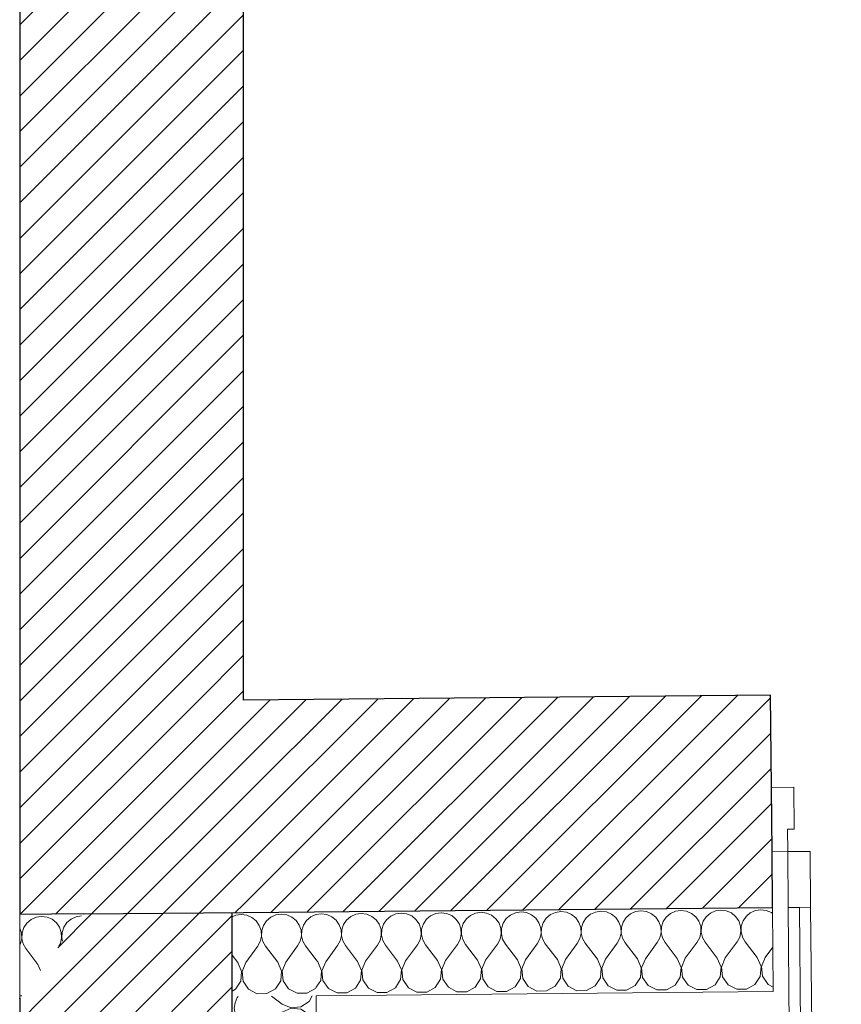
# Model space of a CAD drawing. Header units: millimetres. Extents: x 172139 to 266886, y 89525 to 138225.
# Tile 60 of 72: x 224469 to 225938, y 107721 to 109482. Entities that reach past the tile are written whole.
import ezdxf

# ---------------------------------------------------------------- set-up
doc = ezdxf.new("R2010")
doc.units = ezdxf.units.MM
doc.header["$MEASUREMENT"] = 0
doc.linetypes.add('Krawędzie ukryte', pattern=[225, 175, -50])
doc.layers.add('Drzwi ArchiCAD', color=7, linetype='Continuous')
doc.layers.add('KR_INW', color=7, linetype='Continuous')
for name, color, linetype, lineweight in [('Drzwi ArchiCAD_Nr_pióra__1', 7, 'Continuous', 13), ('Drzwi ArchiCAD_Nr_pióra__27', 7, 'Continuous', 25), ('KR_INW_Nr_pióra__101', 252, 'Continuous', 5), ('KR_INW_Nr_pióra__27', 7, 'Continuous', 25), ('KR_INW_Nr_pióra__47', 7, 'Continuous', 15)]:
    doc.layers.add(name, color=color, linetype=linetype, lineweight=lineweight)
doc.layers.add('KR_INW_Nr_pióra__102', color=7, linetype='Continuous', lineweight=5, true_color=0xcccccc)
pattern_1 = [(45, (0, 0), (-31.819804, 31.819804), [])]

# ---------------------------------------------------------------- blocks, each defined once
blk = doc.blocks.new('*X292')
at = {"layer": 'KR_INW_Nr_pióra__102', "linetype": 'Continuous'}
for p, q in [((224498.5, 107876.8), (224489.6, 107872.8)), ((224508.3, 107878.3), (224498.5, 107876.8)), ((224518.1, 107877), (224508.3, 107878.3)), ((224527.1, 107873.1), (224518.1, 107877)), ((224570, 107877.5), (224561, 107873.5)), ((224579.7, 107879), (224570, 107877.5)), ((224579.8, 107879), (224579.7, 107879)), ((224476.5, 107858.3), (224473.5, 107848.9)), ((224482, 107866.4), (224476.5, 107858.3)), ((224489.6, 107872.8), (224482, 107866.4)), ((224534.8, 107866.9), (224527.1, 107873.1)), ((224540.4, 107858.9), (224534.8, 107866.9)), ((224543.6, 107849.5), (224540.4, 107858.9)), ((224548, 107858.9), (224544.9, 107849.6)), ((224553.5, 107867.1), (224548, 107858.9)), ((224561, 107873.5), (224553.5, 107867.1)), ((224472.2, 107848.9), (224469.3, 107857.4)), ((224472.8, 107839), (224472.2, 107848.9)), ((224473.5, 107848.9), (224473.1, 107839)), ((224544.2, 107839.7), (224543.6, 107849.5)), ((224544.9, 107849.6), (224544.5, 107839.7)), ((224469.3, 107826.9), (224470.7, 107829.4)), ((224470.7, 107829.4), (224472.8, 107839)), ((224473.1, 107839), (224475.4, 107829.5)), ((224475.4, 107829.5), (224480.2, 107820.9)), ((224539.3, 107825), (224542.1, 107830.1)), ((224542.1, 107830.1), (224544.2, 107839.7)), ((224544.5, 107839.7), (224545.9, 107833.8)), ((224501.9, 107792.5), (224480.2, 107820.9)), ((224506.7, 107781.5), (224501.9, 107792.5)), ((224469.3, 107736.1), (224472.8, 107736.2))]:
    blk.add_line(p, q, dxfattribs=at)
blk = doc.blocks.new('Ściana_44', base_point=(224469.3, 113109.1))
at = {"layer": 'KR_INW_Nr_pióra__101', "linetype": 'Continuous'}
h = blk.add_hatch(dxfattribs=at)
h.set_pattern_fill('Cegła_licówka', color=256, style=0, pattern_type=2)
h.set_pattern_definition(pattern_1)
h.paths.add_polyline_path([(224469.3, 108261.5), (224869.3, 108265.2), (224869.3, 111336.2), (224769.3, 111336.2), (224654.3, 111336.2), (224469.3, 111336.2)])
h = blk.add_hatch(dxfattribs=at)
h.set_pattern_fill('Cegła_licówka', color=256, style=0, pattern_type=2)
h.set_pattern_definition(pattern_1)
h.paths.add_polyline_path([(224469.3, 107881.5), (224582.5, 107882.6), (224869.3, 108265.2), (224469.3, 108261.5)])
at = {"layer": 'KR_INW_Nr_pióra__27', "linetype": 'Continuous'}
blk.add_line((224582.5, 107882.6), (224469.3, 107881.5), dxfattribs=at)
at = {"layer": 'KR_INW_Nr_pióra__27', "linetype": 'Continuous', "flags": 128}
for points in [[(224469.3, 111048.5), (224469.3, 107881.5)], [(224869.3, 108265.2), (224869.3, 111012.1)]]:
    blk.add_lwpolyline(points, dxfattribs=at)
at = {"layer": 'KR_INW_Nr_pióra__47', "linetype": 'Continuous', "flags": 128}
blk.add_lwpolyline([(224469.3, 107731.5), (224469.3, 107881.5)], dxfattribs=at)
at = {"layer": 'KR_INW'}
blk.add_blockref('*X292', (0, 0), dxfattribs=at)
blk = doc.blocks.new('*X314')
at = {"layer": 'KR_INW_Nr_pióra__102', "linetype": 'Continuous'}
for p, q in [((224855.7, 107880.2), (224849.3, 107877.3)), ((224865.4, 107881.6), (224855.7, 107880.2)), ((224875.2, 107880.3), (224865.4, 107881.6)), ((224884.2, 107876.5), (224875.2, 107880.3)), ((224891.9, 107870.2), (224884.2, 107876.5)), ((224918.1, 107876.8), (224910.6, 107870.4)), ((224927.1, 107880.8), (224918.1, 107876.8)), ((224936.8, 107882.3), (224927.1, 107880.8)), ((224946.6, 107881), (224936.8, 107882.3)), ((224955.7, 107877.1), (224946.6, 107881)), ((224963.3, 107870.9), (224955.7, 107877.1)), ((224989.5, 107877.4), (224982, 107871.1)), ((224998.5, 107881.5), (224989.5, 107877.4)), ((224999.3, 107881.6), (224998.5, 107881.5)), ((224897.5, 107862.2), (224891.9, 107870.2)), ((224900.8, 107852.9), (224897.5, 107862.2)), ((224905.1, 107862.2), (224902, 107852.9)), ((224910.6, 107870.4), (224905.1, 107862.2)), ((224969, 107862.8), (224963.3, 107870.9)), ((224972.2, 107853.5), (224969, 107862.8)), ((224976.5, 107862.9), (224973.4, 107853.5)), ((224982, 107871.1), (224976.5, 107862.9)), ((224899.2, 107833.4), (224901.3, 107843)), ((224901.3, 107843), (224900.8, 107852.9)), ((224902, 107852.9), (224901.6, 107843)), ((224901.6, 107843), (224904, 107833.4)), ((224970.6, 107834.1), (224972.8, 107843.7)), ((224972.8, 107843.7), (224972.2, 107853.5)), ((224973.4, 107853.5), (224973.1, 107843.7)), ((224973.1, 107843.7), (224975.4, 107834.1)), ((224873.4, 107796), (224894.5, 107824.7)), ((224894.5, 107824.7), (224899.2, 107833.4)), ((224904, 107833.4), (224908.8, 107824.9)), ((224930.5, 107796.5), (224908.8, 107824.9)), ((224944.8, 107796.6), (224965.9, 107825.4)), ((224965.9, 107825.4), (224970.6, 107834.1)), ((224975.4, 107834.1), (224980.2, 107825.5)), ((224999.3, 107800.6), (224980.2, 107825.5)), ((224859.1, 107795.8), (224849.3, 107808.7)), ((224866, 107779.9), (224859.1, 107795.8)), ((224873.4, 107796), (224866.8, 107779.9)), ((224937.4, 107780.5), (224930.5, 107796.5)), ((224944.8, 107796.6), (224938.2, 107780.5)), ((224864.5, 107762.5), (224866, 107779.9)), ((224866.8, 107779.9), (224868.6, 107762.6)), ((224935.9, 107763.2), (224937.4, 107780.5)), ((224938.2, 107780.5), (224940, 107763.2)), ((224855, 107747.9), (224864.5, 107762.5)), ((224868.6, 107762.6), (224878.3, 107748.2)), ((224926.4, 107748.6), (224935.9, 107763.2)), ((224940, 107763.2), (224949.8, 107748.8)), ((224849.3, 107744.8), (224855, 107747.9)), ((224878.3, 107748.2), (224893.7, 107740.1)), ((224893.7, 107740.1), (224911.1, 107740.2)), ((224911.1, 107740.2), (224926.4, 107748.6)), ((224949.8, 107748.8), (224965.2, 107740.8)), ((224965.2, 107740.8), (224982.6, 107740.9)), ((224982.6, 107740.9), (224997.8, 107749.3)), ((224997.8, 107749.3), (224999.3, 107751.5))]:
    blk.add_line(p, q, dxfattribs=at)
blk = doc.blocks.new('*X315')
at = {"layer": 'KR_INW_Nr_pióra__102', "linetype": 'Continuous'}
for p, q in [((225008.3, 107882.9), (224999.3, 107881.6)), ((225018, 107881.7), (225008.3, 107882.9)), ((225027.1, 107877.8), (225018, 107881.7)), ((225034.7, 107871.6), (225027.1, 107877.8)), ((225061, 107878.1), (225053.4, 107871.7)), ((225069.9, 107882.2), (225061, 107878.1)), ((225079.7, 107883.6), (225069.9, 107882.2)), ((225089.5, 107882.3), (225079.7, 107883.6)), ((225098.5, 107878.4), (225089.5, 107882.3)), ((225106.2, 107872.2), (225098.5, 107878.4)), ((225132.4, 107878.8), (225124.9, 107872.4)), ((225141.4, 107882.8), (225132.4, 107878.8)), ((225151.1, 107884.3), (225141.4, 107882.8)), ((225160.9, 107883), (225151.1, 107884.3)), ((225169.9, 107879.1), (225160.9, 107883)), ((225177.6, 107872.9), (225169.9, 107879.1)), ((225203.8, 107879.4), (225196.3, 107873.1)), ((225212.8, 107883.5), (225203.8, 107879.4)), ((225222.5, 107884.9), (225212.8, 107883.5)), ((225232.3, 107883.7), (225222.5, 107884.9)), ((225241.4, 107879.8), (225232.3, 107883.7)), ((225249, 107873.6), (225241.4, 107879.8)), ((225275.2, 107880.1), (225267.7, 107873.7)), ((225284.2, 107884.1), (225275.2, 107880.1)), ((225294, 107885.6), (225284.2, 107884.1)), ((225303.7, 107884.3), (225294, 107885.6)), ((225312.8, 107880.4), (225303.7, 107884.3)), ((225320.4, 107874.2), (225312.8, 107880.4)), ((225346.7, 107880.7), (225339.1, 107874.4)), ((225355.6, 107884.8), (225346.7, 107880.7)), ((225365.4, 107886.3), (225355.6, 107884.8)), ((225375.2, 107885), (225365.4, 107886.3)), ((225384.2, 107881.1), (225375.2, 107885)), ((225391.9, 107874.9), (225384.2, 107881.1)), ((225418.1, 107881.4), (225410.6, 107875.1)), ((225427.1, 107885.5), (225418.1, 107881.4)), ((225436.8, 107886.9), (225427.1, 107885.5)), ((225446.6, 107885.6), (225436.8, 107886.9)), ((225455.6, 107881.8), (225446.6, 107885.6)), ((225463.3, 107875.5), (225455.6, 107881.8)), ((225482, 107875.7), (225476.5, 107867.5)), ((225489.5, 107882.1), (225482, 107875.7)), ((225498.5, 107886.1), (225489.5, 107882.1)), ((225508.2, 107887.6), (225498.5, 107886.1)), ((225518, 107886.3), (225508.2, 107887.6)), ((225527.1, 107882.4), (225518, 107886.3)), ((225534.7, 107876.2), (225527.1, 107882.4)), ((225540.4, 107868.1), (225534.7, 107876.2)), ((225553.4, 107876.4), (225547.9, 107868.2)), ((225560.9, 107882.7), (225553.4, 107876.4)), ((225569.9, 107886.8), (225560.9, 107882.7)), ((225579.7, 107888.2), (225569.9, 107886.8)), ((225589.4, 107887), (225579.7, 107888.2)), ((225598.5, 107883.1), (225589.4, 107887)), ((225606.1, 107876.9), (225598.5, 107883.1)), ((225611.8, 107868.8), (225606.1, 107876.9)), ((225624.8, 107877), (225619.3, 107868.9)), ((225632.4, 107883.4), (225624.8, 107877)), ((225641.3, 107887.5), (225632.4, 107883.4)), ((225651.1, 107888.9), (225641.3, 107887.5)), ((225660.9, 107887.6), (225651.1, 107888.9)), ((225669.9, 107883.7), (225660.9, 107887.6)), ((225677.6, 107877.5), (225669.9, 107883.7)), ((225683.2, 107869.5), (225677.6, 107877.5)), ((225696.3, 107877.7), (225690.8, 107869.5)), ((225703.8, 107884.1), (225696.3, 107877.7)), ((225712.8, 107888.1), (225703.8, 107884.1)), ((225722.5, 107889.6), (225712.8, 107888.1)), ((225732.3, 107888.3), (225722.5, 107889.6)), ((225741.3, 107884.4), (225732.3, 107888.3)), ((225749, 107878.2), (225741.3, 107884.4)), ((225754.6, 107870.1), (225749, 107878.2)), ((225767.7, 107878.4), (225762.2, 107870.2)), ((225775.2, 107884.7), (225767.7, 107878.4)), ((225784.2, 107888.8), (225775.2, 107884.7)), ((225793.9, 107890.2), (225784.2, 107888.8)), ((225803.7, 107889), (225793.9, 107890.2)), ((225812.8, 107885.1), (225803.7, 107889)), ((225815.1, 107883.2), (225812.8, 107885.1)), ((225040.4, 107863.5), (225034.7, 107871.6)), ((225043.6, 107854.2), (225040.4, 107863.5)), ((225047.9, 107863.6), (225044.9, 107854.2)), ((225053.4, 107871.7), (225047.9, 107863.6)), ((225111.8, 107864.2), (225106.2, 107872.2)), ((225115.1, 107854.8), (225111.8, 107864.2)), ((225119.4, 107864.2), (225116.3, 107854.9)), ((225124.9, 107872.4), (225119.4, 107864.2)), ((225183.2, 107864.8), (225177.6, 107872.9)), ((225186.5, 107855.5), (225183.2, 107864.8)), ((225190.8, 107864.9), (225187.7, 107855.5)), ((225196.3, 107873.1), (225190.8, 107864.9)), ((225254.7, 107865.5), (225249, 107873.6)), ((225257.9, 107856.2), (225254.7, 107865.5)), ((225262.2, 107865.6), (225259.1, 107856.2)), ((225267.7, 107873.7), (225262.2, 107865.6)), ((225326.1, 107866.1), (225320.4, 107874.2)), ((225329.3, 107856.8), (225326.1, 107866.1)), ((225333.6, 107866.2), (225330.6, 107856.8)), ((225339.1, 107874.4), (225333.6, 107866.2)), ((225397.5, 107866.8), (225391.9, 107874.9)), ((225400.8, 107857.5), (225397.5, 107866.8)), ((225405.1, 107866.9), (225402, 107857.5)), ((225410.6, 107875.1), (225405.1, 107866.9)), ((225468.9, 107867.5), (225463.3, 107875.5)), ((225472.2, 107858.2), (225468.9, 107867.5)), ((225472.7, 107848.3), (225472.2, 107858.2)), ((225473.4, 107858.2), (225473, 107848.3)), ((225476.5, 107867.5), (225473.4, 107858.2)), ((225543.6, 107858.8), (225540.4, 107868.1)), ((225544.2, 107849), (225543.6, 107858.8)), ((225544.8, 107858.8), (225544.5, 107849)), ((225547.9, 107868.2), (225544.8, 107858.8)), ((225615, 107859.5), (225611.8, 107868.8)), ((225615.6, 107849.7), (225615, 107859.5)), ((225616.3, 107859.5), (225615.9, 107849.7)), ((225619.3, 107868.9), (225616.3, 107859.5)), ((225686.5, 107860.2), (225683.2, 107869.5)), ((225687, 107850.3), (225686.5, 107860.2)), ((225687.7, 107860.2), (225687.3, 107850.3)), ((225690.8, 107869.5), (225687.7, 107860.2)), ((225757.9, 107860.8), (225754.6, 107870.1)), ((225758.5, 107851), (225757.9, 107860.8)), ((225759.1, 107860.8), (225758.7, 107851)), ((225762.2, 107870.2), (225759.1, 107860.8)), ((225042.1, 107834.7), (225044.2, 107844.3)), ((225044.2, 107844.3), (225043.6, 107854.2)), ((225044.9, 107854.2), (225044.5, 107844.4)), ((225044.5, 107844.4), (225046.8, 107834.8)), ((225113.5, 107835.4), (225115.6, 107845)), ((225115.6, 107845), (225115.1, 107854.8)), ((225116.3, 107854.9), (225115.9, 107845)), ((225115.9, 107845), (225118.2, 107835.4)), ((225184.9, 107836.1), (225187, 107845.7)), ((225187, 107845.7), (225186.5, 107855.5)), ((225187.7, 107855.5), (225187.3, 107845.7)), ((225187.3, 107845.7), (225189.7, 107836.1)), ((225256.3, 107836.7), (225258.5, 107846.3)), ((225258.5, 107846.3), (225257.9, 107856.2)), ((225259.1, 107856.2), (225258.8, 107846.3)), ((225258.8, 107846.3), (225261.1, 107836.8)), ((225327.8, 107837.4), (225329.9, 107847)), ((225329.9, 107847), (225329.3, 107856.8)), ((225330.6, 107856.8), (225330.2, 107847)), ((225330.2, 107847), (225332.5, 107837.4)), ((225399.2, 107838), (225401.3, 107847.7)), ((225401.3, 107847.7), (225400.8, 107857.5)), ((225402, 107857.5), (225401.6, 107847.7)), ((225401.6, 107847.7), (225403.9, 107838.1)), ((225470.6, 107838.7), (225472.7, 107848.3)), ((225473, 107848.3), (225475.4, 107838.8)), ((225542, 107839.4), (225544.2, 107849)), ((225544.5, 107849), (225546.8, 107839.4)), ((225613.5, 107840), (225615.6, 107849.7)), ((225615.9, 107849.7), (225618.2, 107840.1)), ((225680.2, 107832), (225684.9, 107840.7)), ((225684.9, 107840.7), (225687, 107850.3)), ((225687.3, 107850.3), (225689.6, 107840.7)), ((225689.6, 107840.7), (225694.5, 107832.2)), ((225751.6, 107832.7), (225756.3, 107841.4)), ((225756.3, 107841.4), (225758.5, 107851)), ((225758.7, 107851), (225761.1, 107841.4)), ((225761.1, 107841.4), (225765.9, 107832.8)), ((225016.2, 107797.3), (225037.4, 107826.1)), ((225037.4, 107826.1), (225042.1, 107834.7)), ((225046.8, 107834.8), (225051.7, 107826.2)), ((225073.3, 107797.8), (225051.7, 107826.2)), ((225087.6, 107798), (225108.8, 107826.7)), ((225108.8, 107826.7), (225113.5, 107835.4)), ((225118.2, 107835.4), (225123.1, 107826.9)), ((225144.8, 107798.5), (225123.1, 107826.9)), ((225159.1, 107798.6), (225180.2, 107827.4)), ((225180.2, 107827.4), (225184.9, 107836.1)), ((225189.7, 107836.1), (225194.5, 107827.5)), ((225216.2, 107799.2), (225194.5, 107827.5)), ((225230.5, 107799.3), (225251.6, 107828.1)), ((225251.6, 107828.1), (225256.3, 107836.7)), ((225261.1, 107836.8), (225265.9, 107828.2)), ((225287.6, 107799.8), (225265.9, 107828.2)), ((225301.9, 107799.9), (225323.1, 107828.7)), ((225323.1, 107828.7), (225327.8, 107837.4)), ((225332.5, 107837.4), (225337.4, 107828.8)), ((225359, 107800.5), (225337.4, 107828.8)), ((225373.3, 107800.6), (225394.5, 107829.4)), ((225394.5, 107829.4), (225399.2, 107838)), ((225403.9, 107838.1), (225408.8, 107829.5)), ((225430.5, 107801.1), (225408.8, 107829.5)), ((225444.8, 107801.3), (225465.9, 107830)), ((225465.9, 107830), (225470.6, 107838.7)), ((225475.4, 107838.8), (225480.2, 107830.2)), ((225501.9, 107801.8), (225480.2, 107830.2)), ((225516.2, 107801.9), (225537.3, 107830.7)), ((225537.3, 107830.7), (225542, 107839.4)), ((225546.8, 107839.4), (225551.6, 107830.8)), ((225573.3, 107802.5), (225551.6, 107830.8)), ((225587.6, 107802.6), (225608.8, 107831.4)), ((225608.8, 107831.4), (225613.5, 107840)), ((225618.2, 107840.1), (225623.1, 107831.5)), ((225644.7, 107803.1), (225623.1, 107831.5)), ((225659, 107803.3), (225680.2, 107832)), ((225716.2, 107803.8), (225694.5, 107832.2)), ((225730.5, 107803.9), (225751.6, 107832.7)), ((225787.6, 107804.5), (225765.9, 107832.8)), ((225801.9, 107804.6), (225815.6, 107823.2)), ((225001.9, 107797.2), (224999.3, 107800.6)), ((225008.8, 107781.2), (225001.9, 107797.2)), ((225016.2, 107797.3), (225009.6, 107781.2)), ((225080.2, 107781.8), (225073.3, 107797.8)), ((225087.6, 107798), (225081, 107781.9)), ((225151.7, 107782.5), (225144.8, 107798.5)), ((225159.1, 107798.6), (225152.5, 107782.5)), ((225223.1, 107783.2), (225216.2, 107799.2)), ((225230.5, 107799.3), (225223.9, 107783.2)), ((225294.5, 107783.8), (225287.6, 107799.8)), ((225301.9, 107799.9), (225295.3, 107783.8)), ((225365.9, 107784.5), (225359, 107800.5)), ((225373.3, 107800.6), (225366.7, 107784.5)), ((225437.4, 107785.2), (225430.5, 107801.1)), ((225444.8, 107801.3), (225438.2, 107785.2)), ((225508.8, 107785.8), (225501.9, 107801.8)), ((225516.2, 107801.9), (225509.6, 107785.8)), ((225580.2, 107786.5), (225573.3, 107802.5)), ((225587.6, 107802.6), (225581, 107786.5)), ((225651.6, 107787.2), (225644.7, 107803.1)), ((225659, 107803.3), (225652.4, 107787.2)), ((225723.1, 107787.8), (225716.2, 107803.8)), ((225721.6, 107770.5), (225723.1, 107787.8)), ((225730.5, 107803.9), (225723.9, 107787.8)), ((225723.9, 107787.8), (225725.7, 107770.5)), ((225794.5, 107788.5), (225787.6, 107804.5)), ((225793, 107771.1), (225794.5, 107788.5)), ((225801.9, 107804.6), (225795.3, 107788.5)), ((225795.3, 107788.5), (225797.1, 107771.2)), ((225007.3, 107763.8), (225008.8, 107781.2)), ((225009.6, 107781.2), (225011.4, 107763.9)), ((225078.7, 107764.5), (225080.2, 107781.8)), ((225081, 107781.9), (225082.8, 107764.6)), ((225150.2, 107765.2), (225151.7, 107782.5)), ((225152.5, 107782.5), (225154.3, 107765.2)), ((225221.6, 107765.8), (225223.1, 107783.2)), ((225223.9, 107783.2), (225225.7, 107765.9)), ((225293, 107766.5), (225294.5, 107783.8)), ((225295.3, 107783.8), (225297.1, 107766.5)), ((225364.4, 107767.2), (225365.9, 107784.5)), ((225366.7, 107784.5), (225368.6, 107767.2)), ((225435.9, 107767.8), (225437.4, 107785.2)), ((225438.2, 107785.2), (225440, 107767.9)), ((225507.3, 107768.5), (225508.8, 107785.8)), ((225509.6, 107785.8), (225511.4, 107768.5)), ((225578.7, 107769.2), (225580.2, 107786.5)), ((225581, 107786.5), (225582.8, 107769.2)), ((225650.1, 107769.8), (225651.6, 107787.2)), ((225652.4, 107787.2), (225654.3, 107769.9)), ((225712.1, 107755.9), (225721.6, 107770.5)), ((225725.7, 107770.5), (225735.4, 107756.1)), ((225783.5, 107756.6), (225793, 107771.1)), ((225797.1, 107771.2), (225806.9, 107756.8)), ((224999.3, 107751.5), (225007.3, 107763.8)), ((225011.4, 107763.9), (225021.2, 107749.5)), ((225069.2, 107749.9), (225078.7, 107764.5)), ((225082.8, 107764.6), (225092.6, 107750.2)), ((225140.7, 107750.6), (225150.2, 107765.2)), ((225154.3, 107765.2), (225164, 107750.8)), ((225212.1, 107751.3), (225221.6, 107765.8)), ((225225.7, 107765.9), (225235.5, 107751.5)), ((225283.5, 107751.9), (225293, 107766.5)), ((225297.1, 107766.5), (225306.9, 107752.1)), ((225339.7, 107744.2), (225355, 107752.6)), ((225355, 107752.6), (225364.4, 107767.2)), ((225368.6, 107767.2), (225378.3, 107752.8)), ((225378.3, 107752.8), (225393.7, 107744.7)), ((225411.1, 107744.9), (225426.4, 107753.3)), ((225426.4, 107753.3), (225435.9, 107767.8)), ((225440, 107767.9), (225449.7, 107753.5)), ((225449.7, 107753.5), (225465.1, 107745.4)), ((225482.5, 107745.6), (225497.8, 107753.9)), ((225497.8, 107753.9), (225507.3, 107768.5)), ((225511.4, 107768.5), (225521.2, 107754.1)), ((225521.2, 107754.1), (225536.6, 107746.1)), ((225554, 107746.2), (225569.2, 107754.6)), ((225569.2, 107754.6), (225578.7, 107769.2)), ((225582.8, 107769.2), (225592.6, 107754.8)), ((225592.6, 107754.8), (225608, 107746.7)), ((225625.4, 107746.9), (225640.7, 107755.2)), ((225640.7, 107755.2), (225650.1, 107769.8)), ((225654.3, 107769.9), (225664, 107755.5)), ((225664, 107755.5), (225679.4, 107747.4)), ((225696.8, 107747.5), (225712.1, 107755.9)), ((225735.4, 107756.1), (225750.9, 107748)), ((225768.2, 107748.2), (225783.5, 107756.6)), ((225806.9, 107756.8), (225816.3, 107751.9)), ((225021.2, 107749.5), (225036.6, 107741.4)), ((225036.6, 107741.4), (225054, 107741.6)), ((225054, 107741.6), (225069.2, 107749.9)), ((225092.6, 107750.2), (225108, 107742.1)), ((225108, 107742.1), (225125.4, 107742.2)), ((225125.4, 107742.2), (225140.7, 107750.6)), ((225164, 107750.8), (225179.4, 107742.7)), ((225179.4, 107742.7), (225196.8, 107742.9)), ((225196.8, 107742.9), (225212.1, 107751.3)), ((225235.5, 107751.5), (225250.9, 107743.4)), ((225250.9, 107743.4), (225268.3, 107743.6)), ((225268.3, 107743.6), (225283.5, 107751.9)), ((225306.9, 107752.1), (225322.3, 107744.1)), ((225322.3, 107744.1), (225339.7, 107744.2)), ((225393.7, 107744.7), (225411.1, 107744.9)), ((225465.1, 107745.4), (225482.5, 107745.6)), ((225536.6, 107746.1), (225554, 107746.2)), ((225608, 107746.7), (225625.4, 107746.9)), ((225679.4, 107747.4), (225696.8, 107747.5)), ((225750.9, 107748), (225768.2, 107748.2))]:
    blk.add_line(p, q, dxfattribs=at)
blk = doc.blocks.new('Drzwi podwójne_ asymetryczne 19_2')
at = {"layer": 'Drzwi ArchiCAD_Nr_pióra__1', "linetype": 'Continuous'}
for p, q in [((-620.7, 941.5), (-620.7, 841.5)), ((-580.7, 941.5), (-620.7, 941.5)), ((-580.7, 841.5), (-580.7, 941.5)), ((-620.7, 841.5), (-620.7, 100)), ((-600.7, 841.5), (-620.7, 841.5)), ((-620.7, 841.5), (-580.7, 841.5)), ((-600.7, 100), (-600.7, 841.5)), ((-600.7, 841.5), (-600.7, 100)), ((-580.7, 841.5), (-600.7, 841.5)), ((-600.7, 841.5), (-600.7, 100)), ((-580.7, 100), (-580.7, 841.5)), ((580.7, 200), (580.7, 300)), ((580.7, 300), (620.7, 300)), ((620.7, 300), (620.7, 200)), ((580.7, 200), (600.7, 200)), ((580.7, 100), (580.7, 200)), ((620.7, 200), (580.7, 200)), ((600.7, 200), (620.7, 200)), ((600.7, 100), (600.7, 200)), ((600.7, 200), (600.7, 100)), ((600.7, 200), (600.7, 100)), ((620.7, 200), (620.7, 100)), ((-620.7, 100), (-600.7, 100)), ((-580.7, 100), (-620.7, 100)), ((-620.7, 100), (-620.7, 0)), ((-600.7, 100), (-580.7, 100)), ((-580.7, 0), (-580.7, 100)), ((600.7, 100), (580.7, 100)), ((580.7, 0), (580.7, 100)), ((580.7, 100), (620.7, 100)), ((620.7, 100), (600.7, 100)), ((620.7, 100), (620.7, 0)), ((-620.7, 0), (-648.7, 0)), ((-648.7, 0), (-648.7, -115)), ((-620.7, -40), (-620.7, 0)), ((-620.7, 0), (-580.7, 0)), ((620.7, 0), (580.7, 0)), ((648.7, 0), (620.7, 0)), ((620.7, 0), (620.7, -40)), ((648.7, -115), (648.7, 0)), ((-608.7, -40), (-620.7, -40)), ((-608.7, -115), (-608.7, -40)), ((620.7, -40), (608.7, -40)), ((608.7, -40), (608.7, -115)), ((-648.7, -115), (-608.7, -115)), ((608.7, -115), (648.7, -115))]:
    blk.add_line(p, q, dxfattribs=at)
at = {"layer": 'Drzwi ArchiCAD_Nr_pióra__1', "linetype": 'Krawędzie ukryte'}
for centre, radius, start, end in [((-620.7, 0), 941.5, 0, 90), ((620.7, 0), 300, 90, 180)]:
    blk.add_arc(centre, radius, start, end, dxfattribs=at)
at = {"layer": 'Drzwi ArchiCAD_Nr_pióra__27', "linetype": 'Continuous'}
for p, q in [((-648.7, 0), (-648.7, -115)), ((648.7, 0), (648.7, -115))]:
    blk.add_line(p, q, dxfattribs=at)
blk = doc.blocks.new('Ściana_58', base_point=(224469.3, 107731.5))
at = {"layer": 'KR_INW_Nr_pióra__101', "linetype": 'Continuous'}
h = blk.add_hatch(dxfattribs=at)
h.set_pattern_fill('Cegła_licówka', color=256, style=0, pattern_type=2)
h.set_pattern_definition(pattern_1)
h.paths.add_polyline_path([(224869.3, 108265.2), (224582.5, 107882.6), (224869.3, 107885.2)])
h = blk.add_hatch(dxfattribs=at)
h.set_pattern_fill('Cegła_licówka', color=256, style=0, pattern_type=2)
h.set_pattern_definition(pattern_1)
h.paths.add_polyline_path([(225811.4, 108274), (224869.3, 108265.2), (224869.3, 107885.2), (225815, 107894), (225814, 107994), (225813, 108109)])
h = blk.add_hatch(dxfattribs=at)
h.set_pattern_fill('Cegła_licówka', color=256, style=0, pattern_type=2)
h.set_pattern_definition(pattern_1)
h.paths.add_polyline_path([(224582.5, 107882.6), (224469.3, 107731.5), (224849.3, 107735), (224849.3, 107885)])
at = {"layer": 'KR_INW_Nr_pióra__27', "linetype": 'Continuous'}
for p, q in [((225813, 108109), (225811.4, 108274)), ((225814, 107994), (225813, 108109)), ((225815, 107894), (225814, 107994)), ((224869.3, 107885.2), (225815, 107894)), ((224582.5, 107882.6), (224869.3, 107885.2)), ((224849.3, 107735), (224849.3, 107885))]:
    blk.add_line(p, q, dxfattribs=at)
at = {"layer": 'KR_INW_Nr_pióra__27', "linetype": 'Continuous', "flags": 128}
blk.add_lwpolyline([(225811.4, 108274), (224869.3, 108265.2)], dxfattribs=at)
at = {"layer": 'KR_INW_Nr_pióra__27', "linetype": 'Continuous'}
blk.add_point((224469.3, 107731.5), dxfattribs=at)
at = {"layer": 'KR_INW_Nr_pióra__47', "linetype": 'Continuous'}
blk.add_line((225816.3, 107744), (225815, 107894), dxfattribs=at)
at = {"layer": 'KR_INW_Nr_pióra__47', "linetype": 'Continuous', "flags": 128}
blk.add_lwpolyline([(224999.3, 107736.4), (225816.3, 107744)], dxfattribs=at)
at = {"layer": 'Drzwi ArchiCAD', "linetype": 'Continuous', "xscale": -1, "zscale": 1000, "rotation": 180.5318583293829}
blk.add_blockref('Drzwi podwójne_ asymetryczne 19_2', (226462.7, 108000), dxfattribs=at)
at = {"layer": 'KR_INW'}
for name in ['*X314', '*X315']:
    blk.add_blockref(name, (0, 0), dxfattribs=at)
blk = doc.blocks.new('*X351')
at = {"layer": 'KR_INW_Nr_pióra__102', "linetype": 'Continuous'}
for p, q in [((224859.9, 107735.1), (224858.2, 107733.1)), ((224938.5, 107721.4), (224919.5, 107735.7)), ((224986.4, 107726), (224992, 107736.4)), ((224854.2, 107724), (224852.8, 107714.3)), ((224858.2, 107733.1), (224854.2, 107724)), ((224938.5, 107721.4), (224954.6, 107714.7)), ((224971.9, 107716.3), (224986.4, 107726)), ((224852.8, 107714.3), (224854.2, 107704.5)), ((224854.2, 107704.5), (224858.2, 107695.5)), ((224938.5, 107707.1), (224910, 107685.7)), ((224954.6, 107713.9), (224938.5, 107707.1)), ((224954.6, 107714.7), (224971.9, 107716.3)), ((224971.9, 107712.2), (224954.6, 107713.9)), ((224986.4, 107702.6), (224971.9, 107712.2)), ((224994.6, 107687.3), (224986.4, 107702.6)), ((224858.2, 107695.5), (224864.5, 107687.9)), ((224864.5, 107687.9), (224872.6, 107682.3)), ((224872.6, 107682.3), (224881.9, 107679.2)), ((224901.3, 107680.9), (224910, 107685.7)), ((224994.6, 107669.9), (224994.6, 107687.3)), ((224864.5, 107669.2), (224858.2, 107661.6)), ((224872.6, 107674.8), (224864.5, 107669.2)), ((224881.9, 107677.9), (224872.6, 107674.8)), ((224881.9, 107679.2), (224891.8, 107678.7)), ((224891.8, 107678.4), (224881.9, 107677.9)), ((224891.8, 107678.7), (224901.3, 107680.9)), ((224901.3, 107676.2), (224891.8, 107678.4)), ((224910, 107671.4), (224901.3, 107676.2)), ((224938.5, 107650), (224910, 107671.4)), ((224986.4, 107654.5), (224994.6, 107669.9)), ((224854.2, 107652.6), (224852.8, 107642.9)), ((224858.2, 107661.6), (224854.2, 107652.6)), ((224938.5, 107650), (224954.6, 107643.3)), ((224971.9, 107644.9), (224986.4, 107654.5)), ((224852.8, 107642.9), (224854.2, 107633.1)), ((224854.2, 107633.1), (224858.2, 107624.1)), ((224938.5, 107635.7), (224910, 107614.3)), ((224954.6, 107642.4), (224938.5, 107635.7)), ((224954.6, 107643.3), (224971.9, 107644.9)), ((224971.9, 107640.8), (224954.6, 107642.4)), ((224986.4, 107631.2), (224971.9, 107640.8)), ((224994.6, 107615.8), (224986.4, 107631.2)), ((224858.2, 107624.1), (224864.5, 107616.5)), ((224864.5, 107616.5), (224872.6, 107610.9)), ((224901.3, 107609.5), (224910, 107614.3)), ((224994.6, 107598.4), (224994.6, 107615.8)), ((224864.5, 107597.8), (224858.2, 107590.2)), ((224872.6, 107603.4), (224864.5, 107597.8)), ((224872.6, 107610.9), (224881.9, 107607.8)), ((224881.9, 107606.5), (224872.6, 107603.4)), ((224881.9, 107607.8), (224891.8, 107607.3)), ((224891.8, 107607), (224881.9, 107606.5)), ((224891.8, 107607.3), (224901.3, 107609.5)), ((224901.3, 107604.8), (224891.8, 107607)), ((224910, 107600), (224901.3, 107604.8)), ((224938.5, 107578.6), (224910, 107600)), ((224986.4, 107583.1), (224994.6, 107598.4)), ((224854.2, 107581.2), (224852.8, 107571.4)), ((224858.2, 107590.2), (224854.2, 107581.2)), ((224938.5, 107578.6), (224954.6, 107571.8)), ((224971.9, 107573.5), (224986.4, 107583.1)), ((224852.8, 107571.4), (224854.2, 107561.7)), ((224854.2, 107561.7), (224858.2, 107552.7)), ((224938.5, 107564.3), (224910, 107542.9)), ((224954.6, 107571), (224938.5, 107564.3)), ((224954.6, 107571.8), (224971.9, 107573.5)), ((224971.9, 107569.4), (224954.6, 107571)), ((224986.4, 107559.7), (224971.9, 107569.4)), ((224994.6, 107544.4), (224986.4, 107559.7)), ((224858.2, 107552.7), (224864.5, 107545.1)), ((224864.5, 107545.1), (224872.6, 107539.5)), ((224901.3, 107538.1), (224910, 107542.9)), ((224994.6, 107527), (224994.6, 107544.4)), ((224864.5, 107526.4), (224858.2, 107518.8)), ((224872.6, 107531.9), (224864.5, 107526.4)), ((224872.6, 107539.5), (224881.9, 107536.3)), ((224881.9, 107535.1), (224872.6, 107531.9)), ((224881.9, 107536.3), (224891.8, 107535.9)), ((224891.8, 107535.6), (224881.9, 107535.1)), ((224891.8, 107535.9), (224901.3, 107538.1)), ((224901.3, 107533.3), (224891.8, 107535.6)), ((224910, 107528.6), (224901.3, 107533.3)), ((224938.5, 107507.1), (224910, 107528.6)), ((224986.4, 107511.7), (224994.6, 107527)), ((224854.2, 107509.8), (224852.8, 107500)), ((224858.2, 107518.8), (224854.2, 107509.8)), ((224938.5, 107507.1), (224954.6, 107500.4)), ((224971.9, 107502.1), (224986.4, 107511.7)), ((224852.8, 107500), (224854.2, 107490.2)), ((224854.2, 107490.2), (224858.2, 107481.2)), ((224938.5, 107492.9), (224910, 107471.4)), ((224954.6, 107499.6), (224938.5, 107492.9)), ((224954.6, 107500.4), (224971.9, 107502.1)), ((224971.9, 107497.9), (224954.6, 107499.6)), ((224986.4, 107488.3), (224971.9, 107497.9)), ((224858.2, 107481.2), (224864.5, 107473.6)), ((224864.5, 107473.6), (224872.6, 107468.1)), ((224901.3, 107466.7), (224910, 107471.4)), ((224994.6, 107473), (224986.4, 107488.3)), ((224994.6, 107455.6), (224994.6, 107473)), ((224864.5, 107454.9), (224858.2, 107447.3)), ((224872.6, 107460.5), (224864.5, 107454.9)), ((224872.6, 107468.1), (224881.9, 107464.9)), ((224881.9, 107463.7), (224872.6, 107460.5)), ((224881.9, 107464.9), (224891.8, 107464.4)), ((224891.8, 107464.1), (224881.9, 107463.7)), ((224891.8, 107464.4), (224901.3, 107466.7)), ((224901.3, 107461.9), (224891.8, 107464.1)), ((224910, 107457.1), (224901.3, 107461.9)), ((224938.5, 107435.7), (224910, 107457.1)), ((224986.4, 107440.3), (224994.6, 107455.6)), ((224854.2, 107438.3), (224852.8, 107428.6)), ((224858.2, 107447.3), (224854.2, 107438.3)), ((224938.5, 107435.7), (224954.6, 107429)), ((224971.9, 107430.6), (224986.4, 107440.3)), ((224852.8, 107428.6), (224854.2, 107418.8)), ((224854.2, 107418.8), (224858.2, 107409.8)), ((224938.5, 107421.4), (224910, 107400)), ((224954.6, 107428.2), (224938.5, 107421.4)), ((224954.6, 107429), (224971.9, 107430.6)), ((224971.9, 107426.5), (224954.6, 107428.2)), ((224986.4, 107416.9), (224971.9, 107426.5)), ((224858.2, 107409.8), (224864.5, 107402.2)), ((224864.5, 107402.2), (224872.6, 107396.6)), ((224994.6, 107401.6), (224986.4, 107416.9)), ((224994.6, 107384.2), (224994.6, 107401.6)), ((224864.5, 107383.5), (224858.2, 107375.9)), ((224872.6, 107389.1), (224864.5, 107383.5)), ((224872.6, 107396.6), (224881.9, 107393.5)), ((224881.9, 107392.2), (224872.6, 107389.1)), ((224881.9, 107393.5), (224891.8, 107393)), ((224891.8, 107392.7), (224881.9, 107392.2)), ((224891.8, 107393), (224901.3, 107395.2)), ((224901.3, 107390.5), (224891.8, 107392.7)), ((224901.3, 107395.2), (224910, 107400)), ((224910, 107385.7), (224901.3, 107390.5)), ((224938.5, 107364.3), (224910, 107385.7)), ((224986.4, 107368.8), (224994.6, 107384.2)), ((224854.2, 107366.9), (224852.8, 107357.1)), ((224858.2, 107375.9), (224854.2, 107366.9)), ((224971.9, 107359.2), (224986.4, 107368.8)), ((224852.8, 107357.1), (224854.2, 107347.4)), ((224938.5, 107350), (224910, 107328.6)), ((224938.5, 107364.3), (224954.6, 107357.6)), ((224954.6, 107356.7), (224938.5, 107350)), ((224954.6, 107357.6), (224971.9, 107359.2)), ((224971.9, 107355.1), (224954.6, 107356.7)), ((224986.4, 107345.5), (224971.9, 107355.1)), ((224854.2, 107347.4), (224858.2, 107338.4)), ((224858.2, 107338.4), (224864.5, 107330.8)), ((224864.5, 107330.8), (224872.6, 107325.2)), ((224994.6, 107330.1), (224986.4, 107345.5)), ((224994.6, 107312.7), (224994.6, 107330.1)), ((224872.6, 107317.7), (224864.5, 107312.1)), ((224872.6, 107325.2), (224881.9, 107322.1)), ((224881.9, 107320.8), (224872.6, 107317.7)), ((224881.9, 107322.1), (224891.8, 107321.6)), ((224891.8, 107321.3), (224881.9, 107320.8)), ((224891.8, 107321.6), (224901.3, 107323.8)), ((224901.3, 107319.1), (224891.8, 107321.3)), ((224901.3, 107323.8), (224910, 107328.6)), ((224910, 107314.3), (224901.3, 107319.1)), ((224938.5, 107292.9), (224910, 107314.3)), ((224986.4, 107297.4), (224994.6, 107312.7)), ((224854.2, 107295.5), (224852.8, 107285.7)), ((224858.2, 107304.5), (224854.2, 107295.5)), ((224864.5, 107312.1), (224858.2, 107304.5)), ((224971.9, 107287.8), (224986.4, 107297.4)), ((224852.8, 107285.7), (224854.2, 107276)), ((224938.5, 107278.6), (224910, 107257.1)), ((224938.5, 107292.9), (224954.6, 107286.1)), ((224954.6, 107285.3), (224938.5, 107278.6)), ((224954.6, 107286.1), (224971.9, 107287.8)), ((224971.9, 107283.7), (224954.6, 107285.3)), ((224986.4, 107274), (224971.9, 107283.7)), ((224854.2, 107276), (224858.2, 107266.9)), ((224858.2, 107266.9), (224864.5, 107259.4)), ((224994.6, 107258.7), (224986.4, 107274)), ((224864.5, 107259.4), (224872.6, 107253.8)), ((224872.6, 107246.2), (224864.5, 107240.6)), ((224872.6, 107253.8), (224881.9, 107250.6)), ((224881.9, 107249.4), (224872.6, 107246.2)), ((224881.9, 107250.6), (224891.8, 107250.1)), ((224891.8, 107249.9), (224881.9, 107249.4)), ((224891.8, 107250.1), (224901.3, 107252.4)), ((224901.3, 107247.6), (224891.8, 107249.9)), ((224901.3, 107252.4), (224910, 107257.1)), ((224910, 107242.9), (224901.3, 107247.6)), ((224938.5, 107221.4), (224910, 107242.9)), ((224994.6, 107241.3), (224994.6, 107258.7)), ((224858.2, 107233.1), (224854.2, 107224)), ((224864.5, 107240.6), (224858.2, 107233.1)), ((224971.9, 107216.3), (224986.4, 107226)), ((224986.4, 107226), (224994.6, 107241.3)), ((224854.2, 107224), (224852.8, 107214.3)), ((224852.8, 107214.3), (224854.2, 107204.5)), ((224938.5, 107207.1), (224910, 107185.7)), ((224938.5, 107221.4), (224954.6, 107214.7)), ((224954.6, 107213.9), (224938.5, 107207.1)), ((224954.6, 107214.7), (224971.9, 107216.3)), ((224971.9, 107212.2), (224954.6, 107213.9)), ((224986.4, 107202.6), (224971.9, 107212.2)), ((224854.2, 107204.5), (224858.2, 107195.5)), ((224858.2, 107195.5), (224864.5, 107187.9)), ((224994.6, 107187.3), (224986.4, 107202.6)), ((224864.5, 107187.9), (224872.6, 107182.3)), ((224872.6, 107174.8), (224864.5, 107169.2)), ((224872.6, 107182.3), (224881.9, 107179.2)), ((224881.9, 107177.9), (224872.6, 107174.8)), ((224881.9, 107179.2), (224891.8, 107178.7)), ((224891.8, 107178.4), (224881.9, 107177.9)), ((224891.8, 107178.7), (224901.3, 107180.9)), ((224901.3, 107176.2), (224891.8, 107178.4)), ((224901.3, 107180.9), (224910, 107185.7)), ((224910, 107171.4), (224901.3, 107176.2)), ((224994.6, 107169.9), (224994.6, 107187.3)), ((224858.2, 107161.6), (224854.2, 107152.6)), ((224864.5, 107169.2), (224858.2, 107161.6)), ((224938.5, 107150), (224910, 107171.4)), ((224971.9, 107144.9), (224986.4, 107154.5)), ((224986.4, 107154.5), (224994.6, 107169.9)), ((224854.2, 107152.6), (224852.8, 107142.9)), ((224852.8, 107142.9), (224854.2, 107133.1)), ((224938.5, 107150), (224954.6, 107143.3)), ((224954.6, 107142.4), (224938.5, 107135.7)), ((224954.6, 107143.3), (224971.9, 107144.9)), ((224971.9, 107140.8), (224954.6, 107142.4)), ((224986.4, 107131.2), (224971.9, 107140.8)), ((224854.2, 107133.1), (224858.2, 107124.1)), ((224858.2, 107124.1), (224864.5, 107116.5)), ((224938.5, 107135.7), (224910, 107114.3)), ((224994.6, 107115.8), (224986.4, 107131.2)), ((224864.5, 107116.5), (224872.6, 107110.9)), ((224872.6, 107103.4), (224864.5, 107097.8)), ((224872.6, 107110.9), (224881.9, 107107.8)), ((224881.9, 107106.5), (224872.6, 107103.4)), ((224881.9, 107107.8), (224891.8, 107107.3)), ((224891.8, 107107), (224881.9, 107106.5)), ((224891.8, 107107.3), (224901.3, 107109.5)), ((224901.3, 107104.8), (224891.8, 107107)), ((224901.3, 107109.5), (224910, 107114.3)), ((224910, 107100), (224901.3, 107104.8)), ((224994.6, 107098.4), (224994.6, 107115.8)), ((224858.2, 107090.2), (224854.2, 107081.2)), ((224864.5, 107097.8), (224858.2, 107090.2)), ((224938.5, 107078.6), (224910, 107100)), ((224986.4, 107083.1), (224994.6, 107098.4)), ((224854.2, 107081.2), (224852.8, 107071.4)), ((224852.8, 107071.4), (224854.2, 107061.7)), ((224938.5, 107078.6), (224954.6, 107071.8)), ((224954.6, 107071), (224938.5, 107064.3)), ((224954.6, 107071.8), (224971.9, 107073.5)), ((224971.9, 107069.4), (224954.6, 107071)), ((224971.9, 107073.5), (224986.4, 107083.1)), ((224986.4, 107059.7), (224971.9, 107069.4)), ((224854.2, 107061.7), (224858.2, 107052.7)), ((224858.2, 107052.7), (224864.5, 107045.1)), ((224938.5, 107064.3), (224910, 107042.9)), ((224994.6, 107044.4), (224986.4, 107059.7)), ((224864.5, 107045.1), (224872.6, 107039.5)), ((224872.6, 107031.9), (224864.5, 107026.4)), ((224872.6, 107039.5), (224881.9, 107036.3)), ((224881.9, 107035.1), (224872.6, 107031.9)), ((224881.9, 107036.3), (224891.8, 107035.9)), ((224891.8, 107035.6), (224881.9, 107035.1)), ((224891.8, 107035.9), (224901.3, 107038.1)), ((224901.3, 107033.3), (224891.8, 107035.6)), ((224901.3, 107038.1), (224910, 107042.9)), ((224910, 107028.6), (224901.3, 107033.3)), ((224994.6, 107027), (224994.6, 107044.4)), ((224858.2, 107018.8), (224854.2, 107009.8)), ((224864.5, 107026.4), (224858.2, 107018.8)), ((224938.5, 107007.1), (224910, 107028.6)), ((224986.4, 107011.7), (224994.6, 107027)), ((224854.2, 107009.8), (224853, 107001.4)), ((224938.5, 107007.1), (224954.6, 107000.4)), ((224954.6, 106999.6), (224938.5, 106992.9)), ((224954.6, 107000.4), (224971.9, 107002.1)), ((224971.9, 106997.9), (224954.6, 106999.6)), ((224971.9, 107002.1), (224986.4, 107011.7)), ((224986.4, 106988.3), (224971.9, 106997.9)), ((224938.5, 106992.9), (224910, 106971.4)), ((224994.6, 106973), (224986.4, 106988.3)), ((224889.9, 106964.5), (224891.8, 106964.4)), ((224891.8, 106964.1), (224890.3, 106964.1)), ((224891.8, 106964.4), (224901.3, 106966.7)), ((224901.3, 106961.9), (224891.8, 106964.1)), ((224901.3, 106966.7), (224910, 106971.4)), ((224910, 106957.1), (224901.3, 106961.9)), ((224994.6, 106955.6), (224994.6, 106973)), ((224938.5, 106935.7), (224910, 106957.1)), ((224986.4, 106940.3), (224994.6, 106955.6)), ((224938.5, 106935.7), (224954.6, 106929)), ((224954.6, 106928.2), (224938.5, 106921.4)), ((224954.6, 106929), (224971.9, 106930.6)), ((224971.9, 106926.5), (224954.6, 106928.2)), ((224971.9, 106930.6), (224986.4, 106940.3)), ((224986.4, 106916.9), (224971.9, 106926.5)), ((224938.5, 106921.4), (224935.4, 106919)), ((224994.6, 106901.6), (224986.4, 106916.9)), ((224994.6, 106884.2), (224994.6, 106901.6)), ((224986.4, 106868.8), (224994.6, 106884.2)), ((224985.9, 106868.5), (224986.4, 106868.8))]:
    blk.add_line(p, q, dxfattribs=at)
blk = doc.blocks.new('Ściana_60', base_point=(224999.3, 107736.4))
at = {"layer": 'KR_INW_Nr_pióra__101', "linetype": 'Continuous'}
h = blk.add_hatch(dxfattribs=at)
h.set_pattern_fill('Cegła_licówka', color=256, style=0, pattern_type=2)
h.set_pattern_definition(pattern_1)
h.paths.add_polyline_path([(224849.3, 107005.1), (224849.3, 107735), (224469.3, 107731.5), (224469.3, 107385.1)])
at = {"layer": 'KR_INW_Nr_pióra__27', "linetype": 'Continuous'}
blk.add_line((224849.3, 107005.1), (224849.3, 107735), dxfattribs=at)
at = {"layer": 'KR_INW_Nr_pióra__27', "linetype": 'Continuous', "flags": 128}
blk.add_lwpolyline([(224469.3, 107731.5), (224469.3, 107385.1)], dxfattribs=at)
at = {"layer": 'KR_INW_Nr_pióra__47', "linetype": 'Continuous', "flags": 128}
blk.add_lwpolyline([(224999.3, 106855.1), (224999.3, 107736.4)], dxfattribs=at)
at = {"layer": 'KR_INW'}
blk.add_blockref('*X351', (0, 0), dxfattribs=at)

msp = doc.modelspace()

# ---------------------------------------------------------------- block references
at = {"layer": 'KR_INW'}
for name, p in [('Ściana_44', (224469.3, 113109.1)), ('Ściana_58', (224469.3, 107731.5)), ('Ściana_60', (224999.3, 107736.4))]:
    msp.add_blockref(name, p, dxfattribs=at)

doc.saveas('drawing.dxf')
